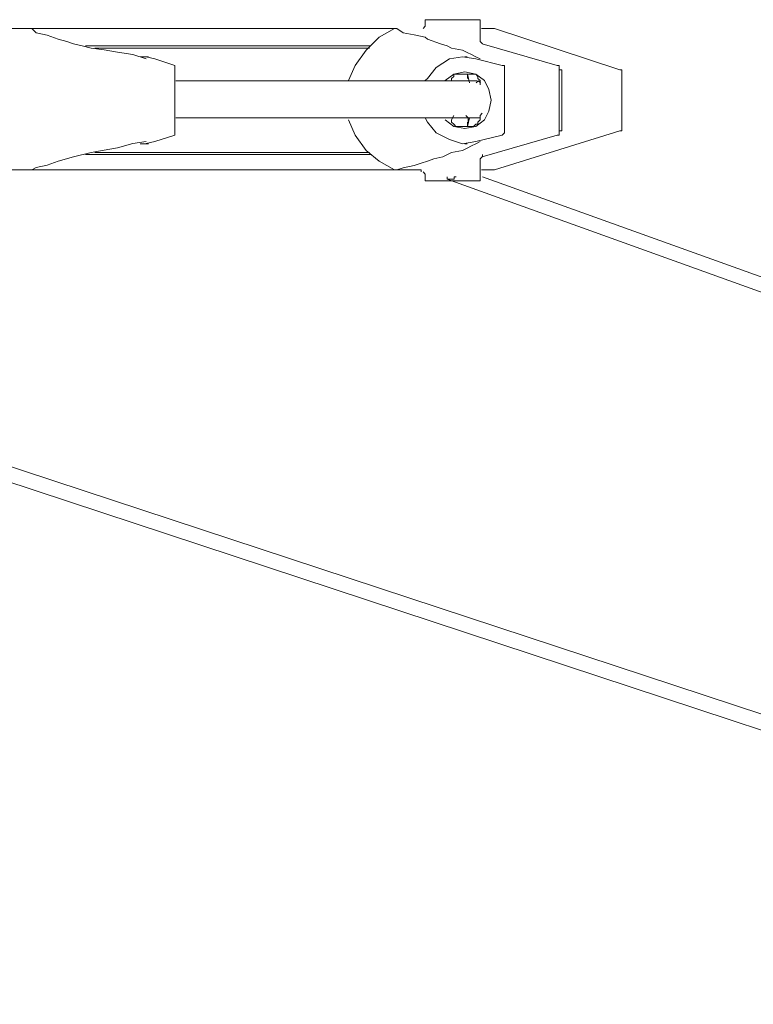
# Model space of a CAD drawing. Header units: millimetres. Extents: x 31.8 to 48.8, y -27.2 to 6.6.
# Tile 26 of 79: x 40.6 to 41.5, y -21 to -19.8. Entities that reach past the tile are written whole.
import ezdxf

# ---------------------------------------------------------------- set-up
doc = ezdxf.new("R2010")
doc.units = ezdxf.units.MM
doc.header["$MEASUREMENT"] = 0
doc.layers.add('Livello 1', color=7, linetype='Continuous', lineweight=0)

msp = doc.modelspace()

# ---------------------------------------------------------------- linework, layer by layer
at = {"layer": 'Livello 1', "color": 250, "lineweight": 5, "true_color": 0x1d1d1b}
for points in [[(40.629, -19.7954), (40.629, -19.7954), (40.578, -19.7954), (40.578, -19.7954)], [(40.6281, -19.7954), (40.6281, -19.7954), (40.6333, -19.8008), (40.6333, -19.8008)], [(41.0738, -19.7957), (41.0738, -19.7957), (41.0711, -19.7957), (41.0711, -19.7957)], [(41.0817, -19.8008), (41.0817, -19.8008), (41.0738, -19.7957), (41.0738, -19.7957)], [(41.1086, -19.7875), (41.1086, -19.7875), (41.1086, -19.7929), (41.1086, -19.7929)], [(41.1756, -19.8087), (41.1756, -19.8087), (41.1756, -19.7875), (41.1756, -19.7875)], [(41.3461, -19.846), (41.3461, -19.846), (41.1932, -19.7957), (41.1932, -19.7957)], [(41.1781, -19.8142), (41.1781, -19.8142), (41.2695, -19.8406), (41.2695, -19.8406)], [(40.7708, -19.83), (40.7708, -19.83), (40.7604, -19.83), (40.7604, -19.83)], [(40.7677, -19.83), (40.7677, -19.83), (40.7783, -19.8327), (40.7783, -19.8327)], [(41.1596, -19.83), (41.1596, -19.83), (41.1569, -19.83), (41.1569, -19.83)], [(40.7783, -19.8327), (40.7783, -19.8327), (40.8026, -19.8408), (40.8026, -19.8408)], [(40.8026, -19.8433), (40.8026, -19.8433), (40.8026, -19.923), (40.8026, -19.923)], [(41.2025, -19.8406), (41.2025, -19.8406), (41.1702, -19.8327), (41.1702, -19.8327)], [(41.2052, -19.923), (41.2052, -19.923), (41.2052, -19.8433), (41.2052, -19.8433)], [(41.2722, -19.8433), (41.2722, -19.8433), (41.2722, -19.923), (41.2722, -19.923)], [(41.16, -19.8514), (41.16, -19.8514), (41.1627, -19.862), (41.1627, -19.862)], [(41.16, -19.8514), (41.16, -19.8514), (41.16, -19.8566), (41.16, -19.8566)], [(41.2752, -19.9178), (41.2752, -19.9178), (41.2752, -19.8487), (41.2752, -19.8487)], [(41.3488, -19.9178), (41.3488, -19.9178), (41.3488, -19.8487), (41.3488, -19.8487)], [(41.1756, -19.9018), (41.1756, -19.9018), (41.1781, -19.8991), (41.1781, -19.8991)], [(41.1756, -19.9018), (41.1756, -19.9018), (41.1756, -19.9072), (41.1756, -19.9072)], [(41.16, -19.9151), (41.16, -19.9151), (41.1627, -19.9045), (41.1627, -19.9045)], [(41.16, -19.9099), (41.16, -19.9099), (41.16, -19.9151), (41.16, -19.9151)], [(41.1706, -19.9045), (41.1706, -19.9045), (41.1761, -19.9045), (41.1761, -19.9045)], [(40.8026, -19.9257), (40.8026, -19.9257), (40.7783, -19.9336), (40.7783, -19.9336)], [(41.1702, -19.9338), (41.1702, -19.9338), (41.2025, -19.9257), (41.2025, -19.9257)], [(41.2695, -19.9257), (41.2695, -19.9257), (41.1781, -19.9523), (41.1781, -19.9523)], [(41.1932, -19.9684), (41.1932, -19.9684), (41.3461, -19.9205), (41.3461, -19.9205)], [(40.7604, -19.9365), (40.7604, -19.9365), (40.7708, -19.9365), (40.7708, -19.9365)], [(40.7783, -19.9336), (40.7783, -19.9336), (40.7677, -19.9361), (40.7677, -19.9361)], [(41.1569, -19.9363), (41.1569, -19.9363), (41.1596, -19.9363), (41.1596, -19.9363)], [(41.1756, -19.9788), (41.1756, -19.9788), (41.1756, -19.9548), (41.1756, -19.9548)], [(40.578, -19.9681), (40.578, -19.9681), (40.629, -19.9681), (40.629, -19.9681)], [(40.6333, -19.9654), (40.6333, -19.9654), (40.6281, -19.9681), (40.6281, -19.9681)], [(41.0711, -19.9684), (41.0711, -19.9684), (41.1007, -19.9684), (41.1007, -19.9684)], [(41.0738, -19.9684), (41.0738, -19.9684), (41.0817, -19.9657), (41.0817, -19.9657)], [(41.1059, -19.9708), (41.1059, -19.9708), (41.1086, -19.9733), (41.1086, -19.9733)], [(41.1086, -19.9733), (41.1086, -19.9733), (41.1086, -19.9788), (41.1086, -19.9788)], [(41.1354, -19.9769), (41.1354, -19.9769), (41.1354, -19.9797), (41.1354, -19.9797)], [(41.1354, -19.9797), (41.1354, -19.9797), (43.9359, -20.9875), (43.9359, -20.9875)], [(41.1384, -19.9797), (41.1384, -19.9797), (41.1357, -19.9797), (41.1357, -19.9797)], [(43.9706, -20.9796), (43.9706, -20.9796), (41.1786, -19.9769), (41.1786, -19.9769)], [(42.5706, -20.9796), (42.5706, -20.9796), (40.473, -20.2881), (40.473, -20.2881)], [(40.4703, -20.3066), (40.4703, -20.3066), (42.5332, -20.9875), (42.5332, -20.9875)]]:
    msp.add_open_spline(points, degree=3, dxfattribs=at)
for points, knots in [([(40.6254, -19.7954), (40.6254, -19.7954), (40.6254, -19.7954), (40.6254, -19.7954), (40.6254, -19.7954), (40.6281, -19.7954), (40.6281, -19.7954)], [0, 0, 0, 0, 1, 1, 1, 2, 2, 2, 2]), ([(41.0727, -19.7957), (41.0727, -19.7957), (41.0537, -19.7957), (41.0537, -19.7957), (41.0537, -19.7957), (41.0135, -19.7957), (41.0135, -19.7957), (41.0135, -19.7957), (40.9654, -19.7957), (40.9654, -19.7957), (40.9654, -19.7957), (40.9142, -19.7957), (40.9142, -19.7957), (40.9142, -19.7957), (40.858, -19.7957), (40.858, -19.7957), (40.858, -19.7957), (40.7963, -19.7957), (40.7963, -19.7957), (40.7963, -19.7957), (40.7293, -19.7957), (40.7293, -19.7957), (40.7293, -19.7957), (40.657, -19.7957), (40.657, -19.7957), (40.657, -19.7957), (40.6272, -19.7957), (40.6272, -19.7957)], [0, 0, 0, 0, 1, 1, 1, 2, 2, 2, 3, 3, 3, 4, 4, 4, 5, 5, 5, 6, 6, 6, 7, 7, 7, 8, 8, 8, 9, 9, 9, 9]), ([(41.0711, -19.7957), (41.0711, -19.7957), (41.0521, -19.806), (41.0521, -19.806), (41.0521, -19.806), (41.0363, -19.8221), (41.0363, -19.8221), (41.0363, -19.8221), (41.0228, -19.8406), (41.0228, -19.8406), (41.0228, -19.8406), (41.0149, -19.8591), (41.0149, -19.8591)], [0, 0, 0, 0, 1, 1, 1, 2, 2, 2, 3, 3, 3, 4, 4, 4, 4]), ([(41.1086, -19.7929), (41.1086, -19.7929), (41.1086, -19.7929), (41.1086, -19.7929), (41.1086, -19.7929), (41.1059, -19.7957), (41.1059, -19.7957)], [0, 0, 0, 0, 1, 1, 1, 2, 2, 2, 2]), ([(41.1113, -19.7848), (41.1113, -19.7848), (41.1113, -19.7848), (41.1113, -19.7848), (41.1113, -19.7848), (41.1086, -19.7848), (41.1086, -19.7848), (41.1086, -19.7848), (41.1086, -19.7875), (41.1086, -19.7875)], [0, 0, 0, 0, 1, 1, 1, 2, 2, 2, 3, 3, 3, 3]), ([(41.1113, -19.7848), (41.1113, -19.7848), (41.1113, -19.7848), (41.1113, -19.7848), (41.1113, -19.7848), (41.1138, -19.7848), (41.1138, -19.7848), (41.1138, -19.7848), (41.1246, -19.7848), (41.1246, -19.7848), (41.1246, -19.7848), (41.1354, -19.7848), (41.1354, -19.7848), (41.1354, -19.7848), (41.146, -19.7848), (41.146, -19.7848), (41.146, -19.7848), (41.1569, -19.7848), (41.1569, -19.7848), (41.1569, -19.7848), (41.1675, -19.7848), (41.1675, -19.7848), (41.1675, -19.7848), (41.1729, -19.7848), (41.1729, -19.7848)], [0, 0, 0, 0, 1, 1, 1, 2, 2, 2, 3, 3, 3, 4, 4, 4, 5, 5, 5, 6, 6, 6, 7, 7, 7, 8, 8, 8, 8]), ([(41.1756, -19.7875), (41.1756, -19.7875), (41.1756, -19.7875), (41.1756, -19.7875), (41.1756, -19.7875), (41.1756, -19.7848), (41.1756, -19.7848), (41.1756, -19.7848), (41.1729, -19.7848), (41.1729, -19.7848)], [0, 0, 0, 0, 1, 1, 1, 2, 2, 2, 3, 3, 3, 3]), ([(41.1932, -19.7957), (41.1932, -19.7957), (41.1932, -19.7957), (41.1932, -19.7957), (41.1932, -19.7957), (41.1878, -19.7957), (41.1878, -19.7957), (41.1878, -19.7957), (41.1824, -19.7957), (41.1824, -19.7957), (41.1824, -19.7957), (41.1772, -19.7957), (41.1772, -19.7957)], [0, 0, 0, 0, 1, 1, 1, 2, 2, 2, 3, 3, 3, 4, 4, 4, 4]), ([(40.7677, -19.8327), (40.7677, -19.8327), (40.7677, -19.8327), (40.7677, -19.8327), (40.7677, -19.8327), (40.7514, -19.8273), (40.7514, -19.8273), (40.7514, -19.8273), (40.7329, -19.8246), (40.7329, -19.8246), (40.7329, -19.8246), (40.7166, -19.8218), (40.7166, -19.8218), (40.7166, -19.8218), (40.7006, -19.8194), (40.7006, -19.8194), (40.7006, -19.8194), (40.6898, -19.8169), (40.6898, -19.8169), (40.6898, -19.8169), (40.6789, -19.8142), (40.6789, -19.8142), (40.6789, -19.8142), (40.671, -19.8115), (40.671, -19.8115), (40.671, -19.8115), (40.6604, -19.8087), (40.6604, -19.8087), (40.6604, -19.8087), (40.6469, -19.8036), (40.6469, -19.8036), (40.6469, -19.8036), (40.6333, -19.8008), (40.6333, -19.8008)], [0, 0, 0, 0, 1, 1, 1, 2, 2, 2, 3, 3, 3, 4, 4, 4, 5, 5, 5, 6, 6, 6, 7, 7, 7, 8, 8, 8, 9, 9, 9, 10, 10, 10, 11, 11, 11, 11]), ([(41.0817, -19.8008), (41.0817, -19.8008), (41.0952, -19.8033), (41.0952, -19.8033), (41.0952, -19.8033), (41.1086, -19.806), (41.1086, -19.806), (41.1086, -19.806), (41.1113, -19.8087), (41.1113, -19.8087), (41.1113, -19.8087), (41.1273, -19.8142), (41.1273, -19.8142), (41.1273, -19.8142), (41.1354, -19.8169), (41.1354, -19.8169), (41.1354, -19.8169), (41.1408, -19.8196), (41.1408, -19.8196), (41.1408, -19.8196), (41.1542, -19.8221), (41.1542, -19.8221), (41.1542, -19.8221), (41.1596, -19.8248), (41.1596, -19.8248), (41.1596, -19.8248), (41.165, -19.8273), (41.165, -19.8273), (41.165, -19.8273), (41.1702, -19.83), (41.1702, -19.83), (41.1702, -19.83), (41.1756, -19.8327), (41.1756, -19.8327)], [0, 0, 0, 0, 1, 1, 1, 2, 2, 2, 3, 3, 3, 4, 4, 4, 5, 5, 5, 6, 6, 6, 7, 7, 7, 8, 8, 8, 9, 9, 9, 10, 10, 10, 11, 11, 11, 11]), ([(40.6938, -19.8169), (40.6938, -19.8169), (40.6992, -19.8169), (40.6992, -19.8169), (40.6992, -19.8169), (40.7661, -19.8169), (40.7661, -19.8169), (40.7661, -19.8169), (40.8277, -19.8169), (40.8277, -19.8169), (40.8277, -19.8169), (40.8841, -19.8169), (40.8841, -19.8169), (40.8841, -19.8169), (40.9349, -19.8169), (40.9349, -19.8169), (40.9349, -19.8169), (40.9806, -19.8169), (40.9806, -19.8169), (40.9806, -19.8169), (41.0205, -19.8169), (41.0205, -19.8169), (41.0205, -19.8169), (41.0422, -19.8169), (41.0422, -19.8169)], [0, 0, 0, 0, 1, 1, 1, 2, 2, 2, 3, 3, 3, 4, 4, 4, 5, 5, 5, 6, 6, 6, 7, 7, 7, 8, 8, 8, 8]), ([(41.0404, -19.8196), (41.0404, -19.8196), (41.0271, -19.8196), (41.0271, -19.8196), (41.0271, -19.8196), (40.9866, -19.8196), (40.9866, -19.8196), (40.9866, -19.8196), (40.941, -19.8196), (40.941, -19.8196), (40.941, -19.8196), (40.893, -19.8196), (40.893, -19.8196), (40.893, -19.8196), (40.8365, -19.8196), (40.8365, -19.8196), (40.8365, -19.8196), (40.7776, -19.8196), (40.7776, -19.8196), (40.7776, -19.8196), (40.7132, -19.8196), (40.7132, -19.8196), (40.7132, -19.8196), (40.7051, -19.8196), (40.7051, -19.8196)], [0, 0, 0, 0, 1, 1, 1, 2, 2, 2, 3, 3, 3, 4, 4, 4, 5, 5, 5, 6, 6, 6, 7, 7, 7, 8, 8, 8, 8]), ([(41.1783, -19.8142), (41.1783, -19.8142), (41.1783, -19.8142), (41.1783, -19.8142), (41.1783, -19.8142), (41.1756, -19.8115), (41.1756, -19.8115), (41.1756, -19.8115), (41.1756, -19.8087), (41.1756, -19.8087)], [0, 0, 0, 0, 1, 1, 1, 2, 2, 2, 3, 3, 3, 3]), ([(41.1702, -19.8327), (41.1702, -19.8327), (41.1542, -19.83), (41.1542, -19.83), (41.1542, -19.83), (41.1381, -19.8327), (41.1381, -19.8327), (41.1381, -19.8327), (41.1219, -19.8433), (41.1219, -19.8433), (41.1219, -19.8433), (41.1113, -19.8566), (41.1113, -19.8566), (41.1113, -19.8566), (41.1086, -19.8591), (41.1086, -19.8591)], [0, 0, 0, 0, 1, 1, 1, 2, 2, 2, 3, 3, 3, 4, 4, 4, 5, 5, 5, 5]), ([(40.8026, -19.8408), (40.8026, -19.8408), (40.8026, -19.8408), (40.8026, -19.8408), (40.8026, -19.8408), (40.8026, -19.8433), (40.8026, -19.8433)], [0, 0, 0, 0, 1, 1, 1, 2, 2, 2, 2]), ([(41.2052, -19.8433), (41.2052, -19.8433), (41.2052, -19.8433), (41.2052, -19.8433), (41.2052, -19.8433), (41.2052, -19.8406), (41.2052, -19.8406), (41.2052, -19.8406), (41.2025, -19.8406), (41.2025, -19.8406)], [0, 0, 0, 0, 1, 1, 1, 2, 2, 2, 3, 3, 3, 3]), ([(41.2695, -19.8406), (41.2695, -19.8406), (41.2722, -19.8406), (41.2722, -19.8406), (41.2722, -19.8406), (41.2722, -19.8433), (41.2722, -19.8433)], [0, 0, 0, 0, 1, 1, 1, 2, 2, 2, 2]), ([(41.1889, -19.8833), (41.1889, -19.8833), (41.1862, -19.8699), (41.1862, -19.8699), (41.1862, -19.8699), (41.1808, -19.8591), (41.1808, -19.8591), (41.1808, -19.8591), (41.1702, -19.8514), (41.1702, -19.8514), (41.1702, -19.8514), (41.1569, -19.8487), (41.1569, -19.8487), (41.1569, -19.8487), (41.1436, -19.8514), (41.1436, -19.8514), (41.1436, -19.8514), (41.1327, -19.8591), (41.1327, -19.8591)], [0, 0, 0, 0, 1, 1, 1, 2, 2, 2, 3, 3, 3, 4, 4, 4, 5, 5, 5, 6, 6, 6, 6]), ([(41.1408, -19.8591), (41.1408, -19.8591), (41.1408, -19.8566), (41.1408, -19.8566), (41.1408, -19.8566), (41.1436, -19.8541), (41.1436, -19.8541), (41.1436, -19.8541), (41.1436, -19.8514), (41.1436, -19.8514), (41.1436, -19.8514), (41.146, -19.8514), (41.146, -19.8514), (41.146, -19.8514), (41.1487, -19.8514), (41.1487, -19.8514)], [0, 0, 0, 0, 1, 1, 1, 2, 2, 2, 3, 3, 3, 4, 4, 4, 5, 5, 5, 5]), ([(41.1487, -19.8514), (41.1487, -19.8514), (41.1569, -19.8514), (41.1569, -19.8514), (41.1569, -19.8514), (41.1675, -19.8514), (41.1675, -19.8514)], [0, 0, 0, 0, 1, 1, 1, 2, 2, 2, 2]), ([(41.1675, -19.8514), (41.1675, -19.8514), (41.1675, -19.8514), (41.1675, -19.8514), (41.1675, -19.8514), (41.1702, -19.8514), (41.1702, -19.8514), (41.1702, -19.8514), (41.1729, -19.8541), (41.1729, -19.8541), (41.1729, -19.8541), (41.1729, -19.8566), (41.1729, -19.8566), (41.1729, -19.8566), (41.1756, -19.8591), (41.1756, -19.8591)], [0, 0, 0, 0, 1, 1, 1, 2, 2, 2, 3, 3, 3, 4, 4, 4, 5, 5, 5, 5]), ([(41.2752, -19.8487), (41.2752, -19.8487), (41.2752, -19.846), (41.2752, -19.846), (41.2752, -19.846), (41.2725, -19.846), (41.2725, -19.846)], [0, 0, 0, 0, 1, 1, 1, 2, 2, 2, 2]), ([(41.3488, -19.8487), (41.3488, -19.8487), (41.3488, -19.846), (41.3488, -19.846), (41.3488, -19.846), (41.3461, -19.846), (41.3461, -19.846)], [0, 0, 0, 0, 1, 1, 1, 2, 2, 2, 2]), ([(41.1718, -19.8593), (41.1718, -19.8593), (41.1343, -19.8593), (41.1343, -19.8593), (41.1343, -19.8593), (41.0966, -19.8593), (41.0966, -19.8593), (41.0966, -19.8593), (41.0591, -19.8593), (41.0591, -19.8593), (41.0591, -19.8593), (41.0298, -19.8593), (41.0298, -19.8593), (41.0298, -19.8593), (41.0056, -19.8593), (41.0056, -19.8593), (41.0056, -19.8593), (40.9785, -19.8593), (40.9785, -19.8593), (40.9785, -19.8593), (40.9465, -19.8593), (40.9465, -19.8593), (40.9465, -19.8593), (40.9088, -19.8593), (40.9088, -19.8593), (40.9088, -19.8593), (40.8661, -19.8593), (40.8661, -19.8593), (40.8661, -19.8593), (40.8151, -19.8593), (40.8151, -19.8593), (40.8151, -19.8593), (40.8042, -19.8593), (40.8042, -19.8593)], [0, 0, 0, 0, 1, 1, 1, 2, 2, 2, 3, 3, 3, 4, 4, 4, 5, 5, 5, 6, 6, 6, 7, 7, 7, 8, 8, 8, 9, 9, 9, 10, 10, 10, 11, 11, 11, 11]), ([(41.1761, -19.862), (41.1761, -19.862), (41.1734, -19.8593), (41.1734, -19.8593), (41.1734, -19.8593), (41.1706, -19.862), (41.1706, -19.862)], [0, 0, 0, 0, 1, 1, 1, 2, 2, 2, 2]), ([(41.1756, -19.8591), (41.1756, -19.8591), (41.1756, -19.8591), (41.1756, -19.8591), (41.1756, -19.8591), (41.1756, -19.8645), (41.1756, -19.8645)], [0, 0, 0, 0, 1, 1, 1, 2, 2, 2, 2]), ([(41.1327, -19.9072), (41.1327, -19.9072), (41.1327, -19.9072), (41.1327, -19.9072), (41.1327, -19.9072), (41.1436, -19.9153), (41.1436, -19.9153), (41.1436, -19.9153), (41.1569, -19.9176), (41.1569, -19.9176), (41.1569, -19.9176), (41.1702, -19.9153), (41.1702, -19.9153), (41.1702, -19.9153), (41.1808, -19.9072), (41.1808, -19.9072), (41.1808, -19.9072), (41.1862, -19.8966), (41.1862, -19.8966), (41.1862, -19.8966), (41.1889, -19.8833), (41.1889, -19.8833)], [0, 0, 0, 0, 1, 1, 1, 2, 2, 2, 3, 3, 3, 4, 4, 4, 5, 5, 5, 6, 6, 6, 7, 7, 7, 7]), ([(41.1408, -19.9072), (41.1408, -19.9072), (41.1408, -19.9072), (41.1408, -19.9072), (41.1408, -19.9072), (41.1436, -19.9018), (41.1436, -19.9018)], [0, 0, 0, 0, 1, 1, 1, 2, 2, 2, 2]), ([(41.1582, -19.9018), (41.1582, -19.9018), (41.1609, -19.9045), (41.1609, -19.9045), (41.1609, -19.9045), (41.1609, -19.9099), (41.1609, -19.9099)], [0, 0, 0, 0, 1, 1, 1, 2, 2, 2, 2]), ([(40.8042, -19.9045), (40.8042, -19.9045), (40.8151, -19.9045), (40.8151, -19.9045), (40.8151, -19.9045), (40.8661, -19.9045), (40.8661, -19.9045), (40.8661, -19.9045), (40.9088, -19.9045), (40.9088, -19.9045), (40.9088, -19.9045), (40.9465, -19.9045), (40.9465, -19.9045), (40.9465, -19.9045), (40.9785, -19.9045), (40.9785, -19.9045), (40.9785, -19.9045), (41.0056, -19.9045), (41.0056, -19.9045), (41.0056, -19.9045), (41.0298, -19.9045), (41.0298, -19.9045), (41.0298, -19.9045), (41.0591, -19.9045), (41.0591, -19.9045), (41.0591, -19.9045), (41.0966, -19.9045), (41.0966, -19.9045), (41.0966, -19.9045), (41.1343, -19.9045), (41.1343, -19.9045), (41.1343, -19.9045), (41.1718, -19.9045), (41.1718, -19.9045)], [0, 0, 0, 0, 1, 1, 1, 2, 2, 2, 3, 3, 3, 4, 4, 4, 5, 5, 5, 6, 6, 6, 7, 7, 7, 8, 8, 8, 9, 9, 9, 10, 10, 10, 11, 11, 11, 11]), ([(41.0149, -19.9072), (41.0149, -19.9072), (41.0228, -19.9257), (41.0228, -19.9257), (41.0228, -19.9257), (41.0363, -19.9444), (41.0363, -19.9444), (41.0363, -19.9444), (41.0521, -19.9575), (41.0521, -19.9575), (41.0521, -19.9575), (41.0711, -19.9684), (41.0711, -19.9684)], [0, 0, 0, 0, 1, 1, 1, 2, 2, 2, 3, 3, 3, 4, 4, 4, 4]), ([(41.1086, -19.9045), (41.1086, -19.9045), (41.1113, -19.9099), (41.1113, -19.9099), (41.1113, -19.9099), (41.1219, -19.923), (41.1219, -19.923), (41.1219, -19.923), (41.1381, -19.9311), (41.1381, -19.9311), (41.1381, -19.9311), (41.1542, -19.9363), (41.1542, -19.9363), (41.1542, -19.9363), (41.1702, -19.9338), (41.1702, -19.9338)], [0, 0, 0, 0, 1, 1, 1, 2, 2, 2, 3, 3, 3, 4, 4, 4, 5, 5, 5, 5]), ([(41.1487, -19.9153), (41.1487, -19.9153), (41.146, -19.9153), (41.146, -19.9153), (41.146, -19.9153), (41.1436, -19.9126), (41.1436, -19.9126), (41.1436, -19.9126), (41.1408, -19.9099), (41.1408, -19.9099), (41.1408, -19.9099), (41.1408, -19.9072), (41.1408, -19.9072)], [0, 0, 0, 0, 1, 1, 1, 2, 2, 2, 3, 3, 3, 4, 4, 4, 4]), ([(41.1675, -19.9153), (41.1675, -19.9153), (41.1569, -19.9153), (41.1569, -19.9153), (41.1569, -19.9153), (41.1487, -19.9153), (41.1487, -19.9153)], [0, 0, 0, 0, 1, 1, 1, 2, 2, 2, 2]), ([(41.1756, -19.9072), (41.1756, -19.9072), (41.1729, -19.9099), (41.1729, -19.9099), (41.1729, -19.9099), (41.1729, -19.9126), (41.1729, -19.9126), (41.1729, -19.9126), (41.1702, -19.9126), (41.1702, -19.9126), (41.1702, -19.9126), (41.1675, -19.9153), (41.1675, -19.9153)], [0, 0, 0, 0, 1, 1, 1, 2, 2, 2, 3, 3, 3, 4, 4, 4, 4]), ([(40.8026, -19.923), (40.8026, -19.923), (40.8026, -19.923), (40.8026, -19.923), (40.8026, -19.923), (40.8026, -19.9257), (40.8026, -19.9257)], [0, 0, 0, 0, 1, 1, 1, 2, 2, 2, 2]), ([(41.2025, -19.9257), (41.2025, -19.9257), (41.2025, -19.9257), (41.2025, -19.9257), (41.2025, -19.9257), (41.2052, -19.923), (41.2052, -19.923)], [0, 0, 0, 0, 1, 1, 1, 2, 2, 2, 2]), ([(41.2722, -19.923), (41.2722, -19.923), (41.2722, -19.923), (41.2722, -19.923), (41.2722, -19.923), (41.2722, -19.9257), (41.2722, -19.9257), (41.2722, -19.9257), (41.2695, -19.9257), (41.2695, -19.9257)], [0, 0, 0, 0, 1, 1, 1, 2, 2, 2, 3, 3, 3, 3]), ([(41.2725, -19.9205), (41.2725, -19.9205), (41.2725, -19.9205), (41.2725, -19.9205), (41.2725, -19.9205), (41.2752, -19.9205), (41.2752, -19.9205), (41.2752, -19.9205), (41.2752, -19.9178), (41.2752, -19.9178)], [0, 0, 0, 0, 1, 1, 1, 2, 2, 2, 3, 3, 3, 3]), ([(41.3461, -19.9205), (41.3461, -19.9205), (41.3488, -19.9205), (41.3488, -19.9205), (41.3488, -19.9205), (41.3488, -19.9178), (41.3488, -19.9178)], [0, 0, 0, 0, 1, 1, 1, 2, 2, 2, 2]), ([(40.6333, -19.9654), (40.6333, -19.9654), (40.6469, -19.9627), (40.6469, -19.9627), (40.6469, -19.9627), (40.6604, -19.9575), (40.6604, -19.9575), (40.6604, -19.9575), (40.6789, -19.9523), (40.6789, -19.9523), (40.6789, -19.9523), (40.7006, -19.9469), (40.7006, -19.9469), (40.7006, -19.9469), (40.7166, -19.9442), (40.7166, -19.9442), (40.7166, -19.9442), (40.7329, -19.9415), (40.7329, -19.9415), (40.7329, -19.9415), (40.7514, -19.9361), (40.7514, -19.9361), (40.7514, -19.9361), (40.7677, -19.9336), (40.7677, -19.9336)], [0, 0, 0, 0, 1, 1, 1, 2, 2, 2, 3, 3, 3, 4, 4, 4, 5, 5, 5, 6, 6, 6, 7, 7, 7, 8, 8, 8, 8]), ([(41.1756, -19.9338), (41.1756, -19.9338), (41.1756, -19.9338), (41.1756, -19.9338), (41.1756, -19.9338), (41.1702, -19.9363), (41.1702, -19.9363), (41.1702, -19.9363), (41.165, -19.939), (41.165, -19.939), (41.165, -19.939), (41.1596, -19.9417), (41.1596, -19.9417), (41.1596, -19.9417), (41.1542, -19.9444), (41.1542, -19.9444), (41.1542, -19.9444), (41.1408, -19.9469), (41.1408, -19.9469), (41.1408, -19.9469), (41.13, -19.9523), (41.13, -19.9523), (41.13, -19.9523), (41.1192, -19.9548), (41.1192, -19.9548), (41.1192, -19.9548), (41.1113, -19.9575), (41.1113, -19.9575), (41.1113, -19.9575), (41.1034, -19.9602), (41.1034, -19.9602), (41.1034, -19.9602), (41.0952, -19.9629), (41.0952, -19.9629), (41.0952, -19.9629), (41.0817, -19.9657), (41.0817, -19.9657)], [0, 0, 0, 0, 1, 1, 1, 2, 2, 2, 3, 3, 3, 4, 4, 4, 5, 5, 5, 6, 6, 6, 7, 7, 7, 8, 8, 8, 9, 9, 9, 10, 10, 10, 11, 11, 11, 12, 12, 12, 12]), ([(40.6938, -19.9496), (40.6938, -19.9496), (40.6992, -19.9496), (40.6992, -19.9496), (40.6992, -19.9496), (40.7661, -19.9496), (40.7661, -19.9496), (40.7661, -19.9496), (40.8277, -19.9496), (40.8277, -19.9496), (40.8277, -19.9496), (40.8841, -19.9496), (40.8841, -19.9496), (40.8841, -19.9496), (40.9349, -19.9496), (40.9349, -19.9496), (40.9349, -19.9496), (40.9806, -19.9496), (40.9806, -19.9496), (40.9806, -19.9496), (41.0205, -19.9496), (41.0205, -19.9496), (41.0205, -19.9496), (41.0422, -19.9496), (41.0422, -19.9496)], [0, 0, 0, 0, 1, 1, 1, 2, 2, 2, 3, 3, 3, 4, 4, 4, 5, 5, 5, 6, 6, 6, 7, 7, 7, 8, 8, 8, 8]), ([(40.7051, -19.9471), (40.7051, -19.9471), (40.7132, -19.9471), (40.7132, -19.9471), (40.7132, -19.9471), (40.7776, -19.9471), (40.7776, -19.9471), (40.7776, -19.9471), (40.8365, -19.9471), (40.8365, -19.9471), (40.8365, -19.9471), (40.893, -19.9471), (40.893, -19.9471), (40.893, -19.9471), (40.941, -19.9471), (40.941, -19.9471), (40.941, -19.9471), (40.9866, -19.9471), (40.9866, -19.9471), (40.9866, -19.9471), (41.0271, -19.9471), (41.0271, -19.9471), (41.0271, -19.9471), (41.0404, -19.9471), (41.0404, -19.9471)], [0, 0, 0, 0, 1, 1, 1, 2, 2, 2, 3, 3, 3, 4, 4, 4, 5, 5, 5, 6, 6, 6, 7, 7, 7, 8, 8, 8, 8]), ([(41.1756, -19.9575), (41.1756, -19.9575), (41.1756, -19.9548), (41.1756, -19.9548), (41.1756, -19.9548), (41.1783, -19.9521), (41.1783, -19.9521), (41.1783, -19.9521), (41.1783, -19.9494), (41.1783, -19.9494)], [0, 0, 0, 0, 1, 1, 1, 2, 2, 2, 3, 3, 3, 3]), ([(40.6281, -19.9681), (40.6281, -19.9681), (40.6281, -19.9681), (40.6281, -19.9681), (40.6281, -19.9681), (40.6254, -19.9681), (40.6254, -19.9681)], [0, 0, 0, 0, 1, 1, 1, 2, 2, 2, 2]), ([(40.6272, -19.9684), (40.6272, -19.9684), (40.657, -19.9684), (40.657, -19.9684), (40.657, -19.9684), (40.7293, -19.9684), (40.7293, -19.9684), (40.7293, -19.9684), (40.7963, -19.9684), (40.7963, -19.9684), (40.7963, -19.9684), (40.858, -19.9684), (40.858, -19.9684), (40.858, -19.9684), (40.9142, -19.9684), (40.9142, -19.9684), (40.9142, -19.9684), (40.9654, -19.9684), (40.9654, -19.9684), (40.9654, -19.9684), (41.0135, -19.9684), (41.0135, -19.9684), (41.0135, -19.9684), (41.0537, -19.9684), (41.0537, -19.9684), (41.0537, -19.9684), (41.0727, -19.9684), (41.0727, -19.9684)], [0, 0, 0, 0, 1, 1, 1, 2, 2, 2, 3, 3, 3, 4, 4, 4, 5, 5, 5, 6, 6, 6, 7, 7, 7, 8, 8, 8, 9, 9, 9, 9]), ([(41.0711, -19.9684), (41.0711, -19.9684), (41.0711, -19.9684), (41.0711, -19.9684), (41.0711, -19.9684), (41.0738, -19.9684), (41.0738, -19.9684)], [0, 0, 0, 0, 1, 1, 1, 2, 2, 2, 2]), ([(41.1007, -19.9684), (41.1007, -19.9684), (41.1007, -19.9684), (41.1007, -19.9684), (41.1007, -19.9684), (41.1034, -19.9684), (41.1034, -19.9684)], [0, 0, 0, 0, 1, 1, 1, 2, 2, 2, 2]), ([(41.1034, -19.9684), (41.1034, -19.9684), (41.1034, -19.9684), (41.1034, -19.9684), (41.1034, -19.9684), (41.1034, -19.9708), (41.1034, -19.9708)], [0, 0, 0, 0, 1, 1, 1, 2, 2, 2, 2]), ([(41.1772, -19.9684), (41.1772, -19.9684), (41.1824, -19.9684), (41.1824, -19.9684), (41.1824, -19.9684), (41.1878, -19.9684), (41.1878, -19.9684), (41.1878, -19.9684), (41.1932, -19.9684), (41.1932, -19.9684)], [0, 0, 0, 0, 1, 1, 1, 2, 2, 2, 3, 3, 3, 3]), ([(41.1086, -19.9788), (41.1086, -19.9788), (41.1086, -19.9788), (41.1086, -19.9788), (41.1086, -19.9788), (41.1086, -19.9815), (41.1086, -19.9815), (41.1086, -19.9815), (41.1113, -19.9815), (41.1113, -19.9815)], [0, 0, 0, 0, 1, 1, 1, 2, 2, 2, 3, 3, 3, 3]), ([(41.1729, -19.9815), (41.1729, -19.9815), (41.1729, -19.9815), (41.1729, -19.9815), (41.1729, -19.9815), (41.1675, -19.9815), (41.1675, -19.9815), (41.1675, -19.9815), (41.1569, -19.9815), (41.1569, -19.9815), (41.1569, -19.9815), (41.146, -19.9815), (41.146, -19.9815), (41.146, -19.9815), (41.1354, -19.9815), (41.1354, -19.9815), (41.1354, -19.9815), (41.1246, -19.9815), (41.1246, -19.9815), (41.1246, -19.9815), (41.1138, -19.9815), (41.1138, -19.9815), (41.1138, -19.9815), (41.1113, -19.9815), (41.1113, -19.9815)], [0, 0, 0, 0, 1, 1, 1, 2, 2, 2, 3, 3, 3, 4, 4, 4, 5, 5, 5, 6, 6, 6, 7, 7, 7, 8, 8, 8, 8]), ([(41.1465, -19.9769), (41.1465, -19.9769), (41.1465, -19.9769), (41.1465, -19.9769), (41.1465, -19.9769), (41.1438, -19.9769), (41.1438, -19.9769), (41.1438, -19.9769), (41.1438, -19.9797), (41.1438, -19.9797), (41.1438, -19.9797), (41.1411, -19.9797), (41.1411, -19.9797), (41.1411, -19.9797), (41.1384, -19.9797), (41.1384, -19.9797)], [0, 0, 0, 0, 1, 1, 1, 2, 2, 2, 3, 3, 3, 4, 4, 4, 5, 5, 5, 5]), ([(41.1729, -19.9815), (41.1729, -19.9815), (41.1729, -19.9815), (41.1729, -19.9815), (41.1729, -19.9815), (41.1756, -19.9815), (41.1756, -19.9815), (41.1756, -19.9815), (41.1756, -19.9788), (41.1756, -19.9788)], [0, 0, 0, 0, 1, 1, 1, 2, 2, 2, 3, 3, 3, 3])]:
    msp.add_open_spline(points, degree=3, knots=knots, dxfattribs=at)

doc.saveas('drawing.dxf')
